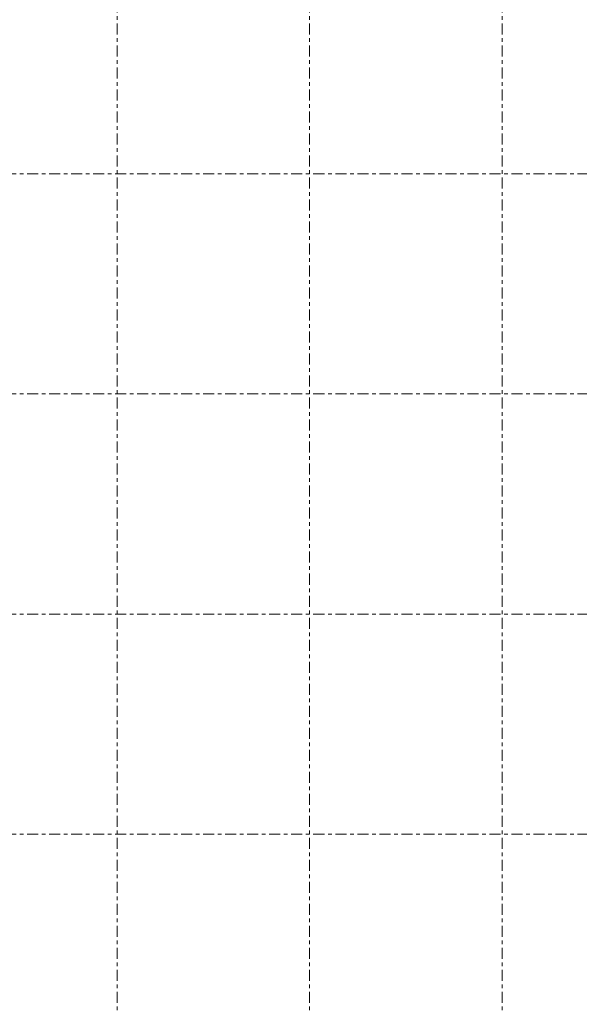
# Model space of a CAD drawing. Header units: millimetres. Extents: x -69 to 541, y -101 to 999.
# Tile 7 of 19: x 236 to 388, y 184 to 452. Entities that reach past the tile are written whole.
import ezdxf

# ---------------------------------------------------------------- set-up
doc = ezdxf.new("R2010")
doc.units = ezdxf.units.MM
doc.linetypes.add('XKITLINE03', pattern=[6, 3, -1, 1, -1])
doc.layers.add('Spoina', color=1, linetype='Continuous', lineweight=0)

msp = doc.modelspace()

# ---------------------------------------------------------------- linework, layer by layer
at = {"layer": 'Spoina', "linetype": 'XKITLINE03', "lineweight": 0}
for p, q in [((262.5, -20), (262.5, 960)), ((315, -20), (315, 960)), ((367.5, -20), (367.5, 960)), ((-20, 410), (440, 410)), ((-20, 350), (440, 350)), ((-20, 290), (440, 290)), ((-20, 230), (440, 230))]:
    msp.add_line(p, q, dxfattribs=at)

doc.saveas('drawing.dxf')
